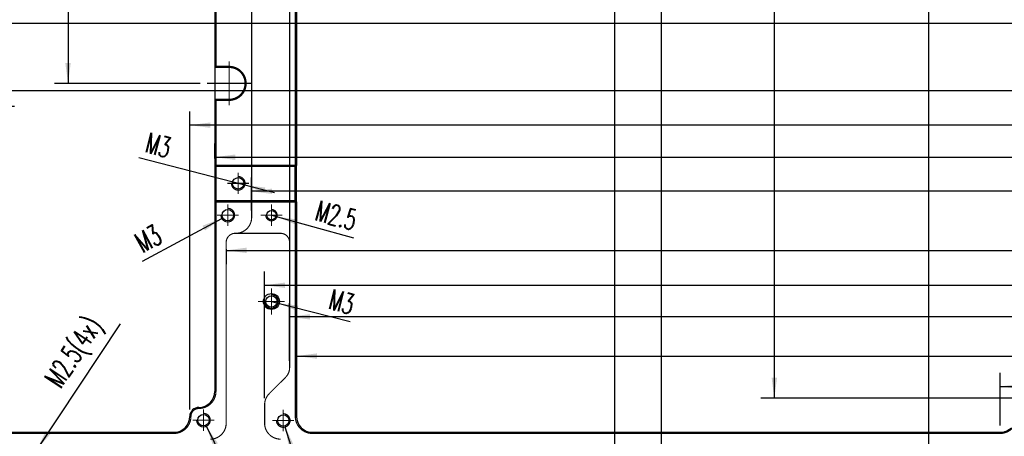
# Model space of a CAD drawing. Header units: millimetres. Extents: x 31 to 872, y 29 to 623.
# Tile 5 of 29: x 233 to 377, y 221 to 282. Entities that reach past the tile are written whole.
import ezdxf

# ---------------------------------------------------------------- set-up
doc = ezdxf.new("R2010")
doc.units = ezdxf.units.MM
for name, pattern in [('DASHED', [15, 7, -8]), ('DOT_CENTER', [14, 12, -1, 0, -1]), ('PHANTOM', [13, 10, -1, 0, -1, 0, -1])]:
    doc.linetypes.add(name, pattern=pattern)
doc.layers.add('1', color=7, linetype='Continuous')
doc.styles.add('CONVERTER_11', font='txt.shx', dxfattribs={"width": 0.63})
doc.dimstyles.new('ME10_DIM_100', dxfattribs={"dimtxt": 4.5, "dimasz": 4.5, "dimexe": 3, "dimexo": 1.5, "dimgap": 1.5, "dimtad": 1, "dimdsep": 46, "dimtxsty": 'CONVERTER_11', "dimsah": 1, "dimcen": 0.09, "dimclrd": 3, "dimclre": 3, "dimclrt": 3, "dimadec": 0, "dimazin": 0, "dimtfac": 1, "dimtdec": 4, "dimtix": 1, "dimtmove": 0, "dimatfit": 3, "dimfxl": 1, "dimtolj": 1, "dimtzin": 0, "dimarcsym": 0})
doc.dimstyles.new('ME10_DIM_107', dxfattribs={"dimtxt": 4.5, "dimasz": 4.5, "dimexe": 3, "dimexo": 1.5, "dimgap": 1.5, "dimtad": 1, "dimdsep": 46, "dimtxsty": 'CONVERTER_11', "dimsah": 1, "dimcen": 0.09, "dimclrd": 3, "dimclre": 3, "dimclrt": 3, "dimadec": 0, "dimazin": 0, "dimtfac": 1, "dimtdec": 4, "dimtix": 1, "dimtmove": 0, "dimatfit": 3, "dimfxl": 1, "dimtolj": 1, "dimtzin": 0, "dimarcsym": 0})
doc.dimstyles.new('ME10_DIM_111', dxfattribs={"dimtxt": 4.5, "dimasz": 4.5, "dimexe": 3, "dimexo": 1.5, "dimgap": 1.5, "dimtad": 1, "dimdsep": 46, "dimtxsty": 'CONVERTER_11', "dimsah": 1, "dimcen": 0.09, "dimclrd": 3, "dimclre": 3, "dimclrt": 3, "dimadec": 0, "dimazin": 0, "dimtfac": 1, "dimtdec": 4, "dimtix": 1, "dimtmove": 0, "dimatfit": 3, "dimfxl": 1, "dimtolj": 1, "dimtzin": 0, "dimarcsym": 0})
doc.dimstyles.new('ME10_DIM_131', dxfattribs={"dimtxt": 4.5, "dimasz": 4.5, "dimexe": 3, "dimexo": 1.5, "dimgap": 1.5, "dimtad": 1, "dimdsep": 46, "dimtxsty": 'CONVERTER_11', "dimsah": 1, "dimcen": 0.09, "dimclrd": 3, "dimclre": 3, "dimclrt": 3, "dimadec": 0, "dimazin": 0, "dimtfac": 1, "dimtdec": 4, "dimtix": 1, "dimtmove": 0, "dimatfit": 3, "dimfxl": 1, "dimtolj": 1, "dimtzin": 0, "dimarcsym": 0})
doc.dimstyles.new('ME10_DIM_147', dxfattribs={"dimtxt": 4.5, "dimasz": 4.5, "dimexe": 3, "dimexo": 1.5, "dimgap": 1.5, "dimtad": 1, "dimdsep": 46, "dimtxsty": 'CONVERTER_11', "dimsah": 1, "dimcen": 0.09, "dimclrd": 3, "dimclre": 3, "dimclrt": 3, "dimadec": 0, "dimazin": 0, "dimtfac": 1, "dimtdec": 4, "dimtix": 1, "dimtmove": 0, "dimatfit": 3, "dimfxl": 1, "dimtolj": 1, "dimtzin": 0, "dimarcsym": 0})
doc.dimstyles.new('ME10_DIM_148', dxfattribs={"dimtxt": 4.5, "dimasz": 4.5, "dimexe": 3, "dimexo": 1.5, "dimgap": 1.5, "dimtad": 1, "dimdsep": 46, "dimtxsty": 'CONVERTER_11', "dimsah": 1, "dimcen": 0.09, "dimclrd": 3, "dimclre": 3, "dimclrt": 3, "dimadec": 0, "dimazin": 0, "dimtfac": 1, "dimtdec": 4, "dimtix": 1, "dimtmove": 0, "dimatfit": 3, "dimfxl": 1, "dimtolj": 1, "dimtzin": 0, "dimarcsym": 0})
doc.dimstyles.new('ME10_DIM_74', dxfattribs={"dimtxt": 4.5, "dimasz": 4.5, "dimexe": 3, "dimexo": 1.5, "dimgap": 1.5, "dimtad": 1, "dimdsep": 46, "dimtxsty": 'CONVERTER_11', "dimsah": 1, "dimcen": 0.09, "dimclrd": 3, "dimclre": 3, "dimclrt": 3, "dimadec": 0, "dimazin": 0, "dimtfac": 1, "dimtdec": 4, "dimtix": 1, "dimtmove": 0, "dimatfit": 3, "dimfxl": 1, "dimtolj": 1, "dimtzin": 0, "dimarcsym": 0})
doc.dimstyles.new('ME10_DIM_75', dxfattribs={"dimtxt": 4.5, "dimasz": 4.5, "dimexe": 3, "dimexo": 1.5, "dimgap": 1.5, "dimtad": 1, "dimdsep": 46, "dimtxsty": 'CONVERTER_11', "dimsah": 1, "dimcen": 0.09, "dimclrd": 3, "dimclre": 3, "dimclrt": 3, "dimadec": 0, "dimazin": 0, "dimtfac": 1, "dimtdec": 4, "dimtix": 1, "dimtmove": 0, "dimatfit": 3, "dimfxl": 1, "dimtolj": 1, "dimtzin": 0, "dimarcsym": 0})
doc.dimstyles.new('ME10_DIM_76', dxfattribs={"dimtxt": 4.5, "dimasz": 4.5, "dimexe": 3, "dimexo": 1.5, "dimgap": 1.5, "dimtad": 1, "dimdsep": 46, "dimtxsty": 'CONVERTER_11', "dimsah": 1, "dimcen": 0.09, "dimclrd": 3, "dimclre": 3, "dimclrt": 3, "dimadec": 0, "dimazin": 0, "dimtfac": 1, "dimtdec": 4, "dimtix": 1, "dimtmove": 0, "dimatfit": 3, "dimfxl": 1, "dimtolj": 1, "dimtzin": 0, "dimarcsym": 0})
doc.dimstyles.new('ME10_DIM_77', dxfattribs={"dimtxt": 4.5, "dimasz": 4.5, "dimexe": 3, "dimexo": 1.5, "dimgap": 1.5, "dimtad": 1, "dimdsep": 46, "dimtxsty": 'CONVERTER_11', "dimsah": 1, "dimcen": 0.09, "dimclrd": 3, "dimclre": 3, "dimclrt": 3, "dimadec": 0, "dimazin": 0, "dimtfac": 1, "dimtdec": 4, "dimtix": 1, "dimtmove": 0, "dimatfit": 3, "dimfxl": 1, "dimtolj": 1, "dimtzin": 0, "dimarcsym": 0})
doc.dimstyles.new('ME10_DIM_78', dxfattribs={"dimtxt": 4.5, "dimasz": 4.5, "dimexe": 3, "dimexo": 1.5, "dimgap": 1.5, "dimtad": 1, "dimdec": 1, "dimdsep": 46, "dimtxsty": 'CONVERTER_11', "dimsah": 1, "dimcen": 0.09, "dimclrd": 3, "dimclre": 3, "dimclrt": 3, "dimadec": 0, "dimazin": 0, "dimtfac": 1, "dimtdec": 4, "dimtix": 1, "dimtmove": 0, "dimatfit": 3, "dimfxl": 1, "dimtolj": 1, "dimtzin": 0, "dimarcsym": 0})
doc.dimstyles.new('ME10_DIM_79', dxfattribs={"dimtxt": 4.5, "dimasz": 4.5, "dimexe": 3, "dimexo": 1.5, "dimgap": 1.5, "dimtad": 1, "dimdec": 1, "dimdsep": 46, "dimtxsty": 'CONVERTER_11', "dimsah": 1, "dimcen": 0.09, "dimclrd": 3, "dimclre": 3, "dimclrt": 3, "dimadec": 0, "dimazin": 0, "dimtfac": 1, "dimtdec": 4, "dimtix": 1, "dimtmove": 0, "dimatfit": 3, "dimfxl": 1, "dimtolj": 1, "dimtzin": 0, "dimarcsym": 0})
doc.dimstyles.new('ME10_DIM_80', dxfattribs={"dimtxt": 4.5, "dimasz": 4.5, "dimexe": 3, "dimexo": 1.5, "dimgap": 1.5, "dimtad": 1, "dimdec": 1, "dimdsep": 46, "dimtxsty": 'CONVERTER_11', "dimsah": 1, "dimcen": 0.09, "dimclrd": 3, "dimclre": 3, "dimclrt": 3, "dimadec": 0, "dimazin": 0, "dimtfac": 1, "dimtdec": 4, "dimtix": 1, "dimtmove": 0, "dimatfit": 3, "dimfxl": 1, "dimtolj": 1, "dimtzin": 0, "dimarcsym": 0})
doc.dimstyles.new('ME10_DIM_81', dxfattribs={"dimtxt": 4.5, "dimasz": 4.5, "dimexe": 3, "dimexo": 1.5, "dimgap": 1.5, "dimtad": 1, "dimdec": 1, "dimdsep": 46, "dimtxsty": 'CONVERTER_11', "dimsah": 1, "dimcen": 0.09, "dimclrd": 3, "dimclre": 3, "dimclrt": 3, "dimadec": 0, "dimazin": 0, "dimtfac": 1, "dimtdec": 4, "dimtix": 1, "dimtmove": 0, "dimatfit": 3, "dimfxl": 1, "dimtolj": 1, "dimtzin": 0, "dimarcsym": 0})
doc.dimstyles.new('ME10_DIM_82', dxfattribs={"dimtxt": 4.5, "dimasz": 4.5, "dimexe": 3, "dimexo": 1.5, "dimgap": 1.5, "dimtad": 1, "dimdec": 1, "dimdsep": 46, "dimtxsty": 'CONVERTER_11', "dimsah": 1, "dimcen": 0.09, "dimclrd": 3, "dimclre": 3, "dimclrt": 3, "dimadec": 0, "dimazin": 0, "dimtfac": 1, "dimtdec": 4, "dimtix": 1, "dimtmove": 0, "dimatfit": 3, "dimfxl": 1, "dimtolj": 1, "dimtzin": 0, "dimarcsym": 0})

# ---------------------------------------------------------------- blocks, each defined once
blk = doc.blocks.new('C_-C__13')
at = {"layer": '1', "color": 4, "linetype": 'PHANTOM', "const_width": 0.35}
blk.add_lwpolyline([(549.14, 734.64), (549.14, 185.59)], dxfattribs=at)
blk = doc.blocks.new('E8027-24150__34', base_point=(273.17, 207.52))
at = {"color": 7, "linetype": 'Continuous'}
for p, q in [((392.15, 462.05), (392.15, 390.99)), ((410.1, 462.05), (410.1, 390.99)), ((392.15, 390.99), (392.4, 390.74)), ((392.15, 390.99), (392.15, 382.99)), ((410.1, 390.99), (392.15, 390.99)), ((392.4, 390.74), (392.4, 383.24)), ((409.85, 390.74), (392.4, 390.74)), ((410.1, 390.99), (409.85, 390.74)), ((409.85, 383.24), (409.85, 390.74)), ((410.1, 382.99), (410.1, 390.99)), ((392.4, 383.24), (392.15, 382.99)), ((392.15, 382.99), (392.15, 341.25)), ((392.15, 382.99), (410.1, 382.99)), ((392.4, 383.24), (409.85, 383.24)), ((410.1, 382.99), (409.85, 383.24)), ((410.1, 382.99), (410.1, 335.75)), ((306, 332.25), (383.15, 332.25)), ((413.6, 332.25), (564.85, 332.25))]:
    blk.add_line(p, q, dxfattribs=at)
at = {"color": 1, "linetype": 'DASHED', "const_width": 0.25}
for points in [[(392.4, 462.3), (392.4, 412.8)], [(409.85, 462.3), (409.85, 390.74)], [(408.6, 455.31), (408.6, 374.05)], [(400.25, 379.55), (400.25, 433.5)], [(392.4, 412.8), (392.15, 412.55)], [(392.15, 412.55), (395.3, 412.55)], [(395.3, 412.8), (392.4, 412.8)], [(395.3, 412.55), (395.3, 412.8)], [(395.3, 405.55), (392.15, 405.55)], [(392.4, 405.3), (392.15, 405.55)], [(392.4, 405.3), (395.3, 405.3)], [(392.4, 405.3), (392.4, 390.74)], [(395.3, 405.55), (395.3, 405.3)], [(392.4, 383.24), (392.4, 341.25)], [(409.85, 383.24), (409.85, 335.75)], [(396.75, 376.05), (396.65, 376.05)], [(406.6, 376.05), (396.75, 376.05)], [(394.65, 374.05), (394.65, 334.25)], [(408.6, 374.05), (408.6, 346.49)], [(407.72, 344.37), (404.13, 340.78)], [(392.15, 341.25), (392.4, 341.25)], [(388.65, 337.75), (388.65, 337.5)], [(403.1, 334.25), (403.1, 338.3)], [(386.65, 335.75), (386.9, 335.75)], [(410.1, 335.75), (409.85, 335.75)], [(306, 332), (383.15, 332)], [(383.15, 332.25), (383.15, 332)], [(413.6, 332.25), (413.6, 332)], [(564.85, 332), (413.6, 332)], [(564.85, 332.25), (564.85, 332)]]:
    blk.add_lwpolyline(points, dxfattribs=at)
for points in [[(395.3, 405.3, 1), (395.3, 412.8, 1)], [(395.3, 405.55, 1), (395.3, 412.55, 1)], [(396.75, 376.05, 0.414214), (400.25, 379.55, 0.414214)], [(396.65, 376.05, 0.414214), (394.65, 374.05, 0.414214)], [(408.6, 374.05, 0.414214), (406.6, 376.05, 0.414214)], [(407.72, 344.37, 0.198912), (408.6, 346.49, 0.198912)], [(388.65, 337.5, 0.414214), (392.4, 341.25, 0.414214)], [(404.13, 340.78, 0.198912), (403.1, 338.3, 0.198912)], [(383.15, 332, 0.414214), (386.9, 335.75, 0.414214)], [(388.65, 337.5, 0.414214), (386.9, 335.75, 0.414214)], [(409.85, 335.75, 0.414214), (413.6, 332, 0.414214)], [(391.15, 330.75, 0.414214), (394.65, 334.25, 0.414214)], [(403.1, 334.25, 0.414214), (406.6, 330.75, 0.414214)], [(564.85, 332, 0.198912), (567.5, 333.1, 0.198912)]]:
    blk.add_lwpolyline(points, format="xyb", dxfattribs=at)
at = {"color": 7, "linetype": 'Continuous'}
for centre, radius in [((397.3, 387.05), 1.25), ((395, 380.05), 1.25), ((404.6, 380.05), 1.05), ((404.6, 361.05), 1.75), ((404.6, 361.05), 1.25), ((389.65, 334.93), 1.25), ((407.2, 334.85), 1.25)]:
    blk.add_circle(centre, radius, dxfattribs=at)
for centre, radius, start, end in [((388.65, 341.25), 3.5, 270, 0), ((383.15, 335.75), 3.5, 270, 0), ((388.65, 335.75), 2, 90, 180), ((413.6, 335.75), 3.5, 180, 270), ((564.85, 335.75), 3.5, 270, 315)]:
    blk.add_arc(centre, radius, start, end, dxfattribs=at)
at = {"layer": '1', "color": 1, "linetype": 'DOT_CENTER', "const_width": 0.25}
for points in [[(395.3, 413.9), (395.3, 404.2)], [(400.15, 409.05), (390.45, 409.05)], [(397.3, 389.42), (397.3, 384.67)], [(399.67, 387.05), (394.92, 387.05)], [(395, 382.42), (395, 377.67)], [(404.6, 382.42), (404.6, 377.67)], [(397.37, 380.05), (392.62, 380.05)], [(406.97, 380.05), (402.22, 380.05)], [(404.6, 363.97), (404.6, 358.12)], [(407.52, 361.05), (401.67, 361.05)], [(389.65, 337.3), (389.65, 332.55)], [(407.2, 337.22), (407.2, 332.47)], [(392.02, 334.93), (387.27, 334.93)], [(409.57, 334.85), (404.82, 334.85)]]:
    blk.add_lwpolyline(points, dxfattribs=at)
at = {"layer": '1', "color": 3, "linetype": 'Continuous', "const_width": 0.25}
for points in [[(395.8, 387.05, 2.414214), (397.3, 388.55, 2.414214)], [(393.5, 380.05, 2.414214), (395, 381.55, 2.414214)], [(403.35, 380.05, 2.414214), (404.6, 381.3, 2.414214)], [(403.1, 361.05, 2.414214), (404.6, 362.55, 2.414214)], [(388.15, 334.93, 2.414214), (389.65, 336.43, 2.414214)], [(405.7, 334.85, 2.414214), (407.2, 336.35, 2.414214)]]:
    blk.add_lwpolyline(points, format="xyb", dxfattribs=at)
blk = doc.blocks.new('*D99')
at = {"layer": '1', "color": 3, "linetype": 'Continuous'}
for p, q in [((297, 351.05), (297, 425.24)), ((849.6, 351.05), (849.6, 425.24)), ((849.6, 422.24), (297, 422.24))]:
    blk.add_line(p, q, dxfattribs=at)
at = {"layer": '1', "color": 3}
for points in [[(301.5, 422.83), (301.5, 421.65), (297, 422.24)], [(845.1, 421.65), (845.1, 422.83), (849.6, 422.24)]]:
    blk.add_solid(points, dxfattribs=at)
at = {"layer": '1', "color": 3, "insert": (583.68, 423.74), "char_height": 4.5, "attachment_point": 7, "rotation": 0.0001, "line_spacing_factor": 0.60024, "style": 'CONVERTER_11'}
blk.add_mtext('552.6', dxfattribs=at)
blk = doc.blocks.new('*D100')
at = {"layer": '1', "color": 3, "linetype": 'Continuous'}
for p, q in [((302.5, 337.25), (302.5, 410.5)), ((844.1, 337.25), (844.1, 410.5)), ((302.5, 407.5), (844.1, 407.5))]:
    blk.add_line(p, q, dxfattribs=at)
at = {"layer": '1', "color": 3}
for points in [[(307, 408.09), (307, 406.91), (302.5, 407.5)], [(839.6, 406.91), (839.6, 408.09), (844.1, 407.5)]]:
    blk.add_solid(points, dxfattribs=at)
at = {"layer": '1', "color": 3, "insert": (584.23, 409), "char_height": 4.5, "attachment_point": 7, "rotation": 0.0001, "line_spacing_factor": 0.60024, "style": 'CONVERTER_11'}
blk.add_mtext('541.6', dxfattribs=at)
blk = doc.blocks.new('*D101')
at = {"layer": '1', "color": 3, "linetype": 'Continuous'}
for p, q in [((386.65, 337.25), (386.65, 402.86)), ((759.95, 337.25), (759.95, 402.86)), ((759.95, 399.86), (386.65, 399.86))]:
    blk.add_line(p, q, dxfattribs=at)
at = {"layer": '1', "color": 3}
for points in [[(391.15, 400.45), (391.15, 399.27), (386.65, 399.86)], [(755.45, 399.27), (755.45, 400.45), (759.95, 399.86)]]:
    blk.add_solid(points, dxfattribs=at)
at = {"layer": '1', "color": 3, "insert": (583.75, 401.36), "char_height": 4.5, "attachment_point": 7, "rotation": 0.0001, "line_spacing_factor": 0.60024, "style": 'CONVERTER_11'}
blk.add_mtext('373.3', dxfattribs=at)
blk = doc.blocks.new('*D102')
at = {"layer": '1', "color": 3, "linetype": 'Continuous'}
for p, q in [((392.15, 392.49), (392.15, 395.81)), ((754.45, 392.49), (754.45, 395.81)), ((392.15, 392.81), (754.45, 392.81))]:
    blk.add_line(p, q, dxfattribs=at)
at = {"layer": '1', "color": 3}
for points in [[(396.65, 393.4), (396.65, 392.21), (392.15, 392.81)], [(749.95, 392.21), (749.95, 393.4), (754.45, 392.81)]]:
    blk.add_solid(points, dxfattribs=at)
at = {"layer": '1', "color": 3, "insert": (584.06, 394.31), "char_height": 4.5, "attachment_point": 7, "rotation": 0.0001, "line_spacing_factor": 0.60024, "style": 'CONVERTER_11'}
blk.add_mtext('362.3', dxfattribs=at)
blk = doc.blocks.new('*D103')
at = {"layer": '1', "color": 3, "linetype": 'Continuous'}
for p, q in [((394.65, 372.55), (394.65, 369.3)), ((751.95, 372.55), (751.95, 369.3)), ((394.65, 372.3), (751.95, 372.3))]:
    blk.add_line(p, q, dxfattribs=at)
at = {"layer": '1', "color": 3}
for points in [[(399.15, 372.9), (399.15, 371.71), (394.65, 372.3)], [(747.45, 371.71), (747.45, 372.9), (751.95, 372.3)]]:
    blk.add_solid(points, dxfattribs=at)
at = {"layer": '1', "color": 3, "insert": (586.83, 373.8), "char_height": 4.5, "attachment_point": 7, "rotation": 0.0001, "line_spacing_factor": 0.60024, "style": 'CONVERTER_11'}
blk.add_mtext('357.3', dxfattribs=at)
blk = doc.blocks.new('*D104')
at = {"layer": '1', "color": 3, "linetype": 'Continuous'}
for p, q in [((400.25, 381.05), (400.25, 388.31)), ((746.35, 381.05), (746.35, 388.31)), ((746.35, 385.31), (400.25, 385.31))]:
    blk.add_line(p, q, dxfattribs=at)
at = {"layer": '1', "color": 3}
for points in [[(404.75, 385.9), (404.75, 384.71), (400.25, 385.31)], [(741.85, 384.71), (741.85, 385.9), (746.35, 385.31)]]:
    blk.add_solid(points, dxfattribs=at)
at = {"layer": '1', "color": 3, "insert": (584.54, 386.81), "char_height": 4.5, "attachment_point": 7, "rotation": 0.0001, "line_spacing_factor": 0.60024, "style": 'CONVERTER_11'}
blk.add_mtext('346.1', dxfattribs=at)
blk = doc.blocks.new('*D105')
at = {"layer": '1', "color": 3, "linetype": 'Continuous'}
for p, q in [((403.1, 339.8), (403.1, 367.62)), ((743.5, 339.8), (743.5, 367.62)), ((403.1, 364.62), (743.5, 364.62))]:
    blk.add_line(p, q, dxfattribs=at)
at = {"layer": '1', "color": 3}
for points in [[(407.6, 365.22), (407.6, 364.03), (403.1, 364.62)], [(739, 364.03), (739, 365.22), (743.5, 364.62)]]:
    blk.add_solid(points, dxfattribs=at)
at = {"layer": '1', "color": 3, "insert": (586.45, 366.12), "char_height": 4.5, "attachment_point": 7, "rotation": 0.0001, "line_spacing_factor": 0.60024, "style": 'CONVERTER_11'}
blk.add_mtext('340.4', dxfattribs=at)
blk = doc.blocks.new('*D106')
at = {"layer": '1', "color": 3, "linetype": 'Continuous'}
for p, q in [((408.6, 347.99), (408.6, 360.68)), ((738, 347.99), (738, 360.68)), ((738, 357.68), (408.6, 357.68))]:
    blk.add_line(p, q, dxfattribs=at)
at = {"layer": '1', "color": 3}
for points in [[(413.1, 358.27), (413.1, 357.08), (408.6, 357.68)], [(733.5, 357.08), (733.5, 358.27), (738, 357.68)]]:
    blk.add_solid(points, dxfattribs=at)
at = {"layer": '1', "color": 3, "insert": (586.38, 359.18), "char_height": 4.5, "attachment_point": 7, "rotation": 0.0001, "line_spacing_factor": 0.60024, "style": 'CONVERTER_11'}
blk.add_mtext('329.4', dxfattribs=at)
blk = doc.blocks.new('*D107')
at = {"layer": '1', "color": 3, "linetype": 'Continuous'}
for p, q in [((410.1, 337.25), (410.1, 352.04)), ((736.5, 337.25), (736.5, 352.04)), ((410.1, 349.04), (736.5, 349.04))]:
    blk.add_line(p, q, dxfattribs=at)
at = {"layer": '1', "color": 3}
for points in [[(414.6, 349.63), (414.6, 348.45), (410.1, 349.04)], [(732, 348.45), (732, 349.63), (736.5, 349.04)]]:
    blk.add_solid(points, dxfattribs=at)
at = {"layer": '1', "color": 3, "insert": (585.5, 350.54), "char_height": 4.5, "attachment_point": 7, "rotation": 0.0001, "line_spacing_factor": 0.60024, "style": 'CONVERTER_11'}
blk.add_mtext('326.4', dxfattribs=at)
blk = doc.blocks.new('*D125')
at = {"layer": '1', "color": 3, "linetype": 'Continuous'}
for p, q in [((388.95, 523.05), (356.87, 523.05)), ((359.87, 523.05), (359.87, 409.05)), ((388.95, 409.05), (356.87, 409.05))]:
    blk.add_line(p, q, dxfattribs=at)
at = {"layer": '1', "color": 3}
for points in [[(360.47, 518.55), (359.28, 518.55), (359.87, 523.05)], [(359.28, 413.55), (360.47, 413.55), (359.87, 409.05)]]:
    blk.add_solid(points, dxfattribs=at)
at = {"layer": '1', "color": 3, "insert": (358.37, 454.22), "char_height": 4.5, "attachment_point": 7, "rotation": 90, "line_spacing_factor": 0.60024, "style": 'CONVERTER_11'}
blk.add_mtext('114', dxfattribs=at)
blk = doc.blocks.new('*D132')
at = {"layer": '1', "color": 3, "linetype": 'Continuous'}
for p, q in [((406.02, 592.35), (518.2, 592.35)), ((515.2, 592.35), (515.2, 339.75)), ((734.72, 339.75), (512.2, 339.75))]:
    blk.add_line(p, q, dxfattribs=at)
at = {"layer": '1', "color": 3}
for points in [[(515.8, 587.85), (514.61, 587.85), (515.2, 592.35)], [(514.61, 344.25), (515.8, 344.25), (515.2, 339.75)]]:
    blk.add_solid(points, dxfattribs=at)
at = {"layer": '1', "color": 3, "insert": (511.57, 439.79), "char_height": 4.5, "attachment_point": 7, "rotation": 90, "line_spacing_factor": 0.60024, "style": 'CONVERTER_11'}
blk.add_mtext('252.6', dxfattribs=at)
blk = doc.blocks.new('*D136')
at = {"layer": '1', "color": 3, "linetype": 'Continuous'}
for p, q in [((390.62, 536.05), (342.12, 536.05)), ((345.12, 536.05), (345.12, 404.05)), ((291.12, 404.05), (348.12, 404.05))]:
    blk.add_line(p, q, dxfattribs=at)
at = {"layer": '1', "color": 3}
for points in [[(345.71, 531.55), (344.53, 531.55), (345.12, 536.05)], [(344.53, 408.55), (345.71, 408.55), (345.12, 404.05)]]:
    blk.add_solid(points, dxfattribs=at)
at = {"layer": '1', "color": 3, "insert": (341.48, 453.15), "char_height": 4.5, "attachment_point": 7, "rotation": 90, "line_spacing_factor": 0.60024, "style": 'CONVERTER_11'}
blk.add_mtext('132', dxfattribs=at)
blk = doc.blocks.new('*D156')
at = {"layer": '1', "color": 3, "linetype": 'Continuous'}
for p, q in [((564.85, 333.75), (564.85, 345.35)), ((581.75, 333.75), (581.75, 345.35)), ((564.85, 342.35), (581.75, 342.35)), ((581.75, 342.35), (593.87, 342.35))]:
    blk.add_line(p, q, dxfattribs=at)
at = {"layer": '1', "color": 3}
for points in [[(569.35, 342.95), (569.35, 341.76), (564.85, 342.35)], [(577.25, 341.76), (577.25, 342.95), (581.75, 342.35)]]:
    blk.add_solid(points, dxfattribs=at)
at = {"layer": '1', "color": 3, "insert": (586.23, 343.85), "char_height": 4.5, "attachment_point": 7, "rotation": 0.0001, "line_spacing_factor": 0.60024, "style": 'CONVERTER_11'}
blk.add_mtext('16.9', dxfattribs=at)
blk = doc.blocks.new('*D172')
at = {"layer": '1', "color": 3, "linetype": 'Continuous'}
for p, q in [((495.76, 656.9), (487.37, 656.9)), ((490.37, 275.2), (490.37, 656.9)), ((495.49, 275.2), (487.37, 275.2))]:
    blk.add_line(p, q, dxfattribs=at)
at = {"layer": '1', "color": 3}
for points in [[(490.96, 652.4), (489.78, 652.4), (490.37, 656.9)], [(489.78, 279.7), (490.96, 279.7), (490.37, 275.2)]]:
    blk.add_solid(points, dxfattribs=at)
at = {"layer": '1', "color": 3, "insert": (486.73, 442.93), "char_height": 4.5, "attachment_point": 7, "rotation": 90, "line_spacing_factor": 0.60024, "style": 'CONVERTER_11'}
blk.add_mtext('381.7', dxfattribs=at)
blk = doc.blocks.new('*D173')
at = {"layer": '1', "color": 3, "linetype": 'Continuous'}
for p, q in [((495.21, 664.9), (477.1, 664.9)), ((480.1, 267.2), (480.1, 664.9)), ((495.21, 267.2), (477.1, 267.2))]:
    blk.add_line(p, q, dxfattribs=at)
at = {"layer": '1', "color": 3}
for points in [[(480.69, 660.4), (479.5, 660.4), (480.1, 664.9)], [(479.5, 271.7), (480.69, 271.7), (480.1, 267.2)]]:
    blk.add_solid(points, dxfattribs=at)
at = {"layer": '1', "color": 3, "insert": (476.46, 442.14), "char_height": 4.5, "attachment_point": 7, "rotation": 90, "line_spacing_factor": 0.60024, "style": 'CONVERTER_11'}
blk.add_mtext('397.7', dxfattribs=at)
blk = doc.blocks.new('*D193')
at = {"layer": '1', "color": 3, "linetype": 'Continuous'}
blk.add_line((405.29, 384.99), (375.46, 392.68), dxfattribs=at)
at = {"layer": '1', "color": 3}
blk.add_solid([(403.26, 386.13), (402.96, 384.98), (398.75, 386.68)], dxfattribs=at)
at = {"layer": '1', "color": 3, "insert": (376.57, 393.94), "char_height": 4.5, "attachment_point": 7, "rotation": 345.5473, "line_spacing_factor": 0.60024, "style": 'CONVERTER_11'}
blk.add_mtext('\\C3;M\\C3;3\\C3;', dxfattribs=at)
blk = doc.blocks.new('*D194')
at = {"layer": '1', "color": 3, "linetype": 'Continuous'}
blk.add_line((376.27, 369.94), (393.68, 379.34), dxfattribs=at)
at = {"layer": '1', "color": 3}
blk.add_solid([(390, 376.68), (389.44, 377.72), (393.68, 379.34)], dxfattribs=at)
at = {"layer": '1', "color": 3, "insert": (376.23, 371.63), "char_height": 4.5, "attachment_point": 7, "rotation": 28.3486, "line_spacing_factor": 0.60024, "style": 'CONVERTER_11'}
blk.add_mtext('\\C3;M\\C3;3\\C3;', dxfattribs=at)
blk = doc.blocks.new('*D215')
at = {"layer": '1', "color": 3, "linetype": 'Continuous'}
blk.add_line((412.27, 318.74), (407.65, 333.42), dxfattribs=at)
at = {"layer": '1', "color": 3}
blk.add_solid([(409.57, 329.3), (408.44, 328.95), (407.65, 333.42)], dxfattribs=at)
at = {"layer": '1', "color": 3, "insert": (412.02, 324.51), "char_height": 4.5, "attachment_point": 7, "rotation": 287.4649, "line_spacing_factor": 0.60024, "style": 'CONVERTER_11'}
blk.add_mtext('\\C3;M\\C3;3\\C3;', dxfattribs=at)
blk = doc.blocks.new('*D216')
at = {"layer": '1', "color": 3, "linetype": 'Continuous'}
blk.add_line((395.97, 322.15), (390.31, 333.58), dxfattribs=at)
at = {"layer": '1', "color": 3}
blk.add_solid([(392.84, 329.81), (391.78, 329.29), (390.31, 333.58)], dxfattribs=at)
at = {"layer": '1', "color": 3, "insert": (394.84, 327.81), "char_height": 4.5, "attachment_point": 7, "rotation": 296.3161, "line_spacing_factor": 0.60024, "style": 'CONVERTER_11'}
blk.add_mtext('\\C3;M\\C3;3\\C3;', dxfattribs=at)
blk = doc.blocks.new('*D217')
at = {"layer": '1', "color": 3, "linetype": 'Continuous'}
blk.add_line((371.35, 356.12), (353.01, 328.44), dxfattribs=at)
at = {"layer": '1', "color": 3}
blk.add_solid([(355, 332.52), (355.99, 331.87), (353.01, 328.44)], dxfattribs=at)
at = {"layer": '1', "color": 3, "insert": (359.47, 340.9), "char_height": 4.5, "attachment_point": 7, "rotation": 56.4671, "line_spacing_factor": 0.60024, "style": 'CONVERTER_11'}
blk.add_mtext('\\C3;M\\C3;2.5\\C3;(4x)', dxfattribs=at)
blk = doc.blocks.new('*D287')
at = {"layer": '1', "color": 3, "linetype": 'Continuous'}
blk.add_line((404.6, 361.05), (421.94, 356.63), dxfattribs=at)
at = {"layer": '1', "color": 3}
blk.add_solid([(410.56, 360.14), (410.27, 358.99), (406.05, 360.68)], dxfattribs=at)
at = {"layer": '1', "color": 3, "insert": (416.9, 359.46), "char_height": 4.5, "attachment_point": 7, "rotation": 345.7074, "line_spacing_factor": 0.60024, "style": 'CONVERTER_11'}
blk.add_mtext('\\C3;M\\C3;3\\C3;', dxfattribs=at)
blk = doc.blocks.new('*D288')
at = {"layer": '1', "color": 3, "linetype": 'Continuous'}
blk.add_line((404.6, 380.05), (422.62, 375.08), dxfattribs=at)
at = {"layer": '1', "color": 3}
blk.add_solid([(410.3, 379.09), (409.99, 377.95), (405.8, 379.72)], dxfattribs=at)
at = {"layer": '1', "color": 3, "insert": (413.92, 379.03), "char_height": 4.5, "attachment_point": 7, "rotation": 344.5722, "line_spacing_factor": 0.60024, "style": 'CONVERTER_11'}
blk.add_mtext('\\C3;M\\C3;2.5\\C3;', dxfattribs=at)
blk = doc.blocks.new('Front2', base_point=(573.3, 466.05))
blk.add_blockref('E8027-24150__34', (273.175, 207.525))
at = {"layer": '1'}
for name in ['C_-C__13', '*D193', '*D288', '*D194', '*D217', '*D287', '*D216', '*D215']:
    blk.add_blockref(name, (0, 0), dxfattribs=at)
for base, p1, p2, dimstyle, picture, middle in [((480.0951, 267.2), (496.715, 664.9), (496.715, 267.2), 'ME10_DIM_148', '*D173', (474.2076, 447.8528)), ((490.3701, 275.2), (497.265, 656.9), (496.99, 275.2), 'ME10_DIM_147', '*D172', (484.4826, 448.166)), ((515.2034, 592.35), (736.2225, 339.75), (404.5225, 592.35), 'ME10_DIM_107', '*D132', (509.3159, 445.5)), ((345.1179, 536.05), (289.625, 404.05), (392.125, 536.05), 'ME10_DIM_111', '*D136', (339.2304, 456.4535)), ((359.8728, 523.0501), (390.45, 409.0499), (390.45, 523.0501), 'ME10_DIM_100', '*D125', (356.1228, 457.0578))]:
    dim = blk.add_linear_dim(base=base, p1=p1, p2=p2, angle=90, dimstyle=dimstyle, dxfattribs=at)
    dim.commit()
    dim.dimension.update_dxf_attribs({"geometry": picture, "text_midpoint": middle, "text_rotation": 90})
for base, p1, p2, dimstyle, picture, middle in [((849.6, 422.2396), (297, 349.55), (849.6, 349.55), 'ME10_DIM_74', '*D99', (589.3854, 425.9896)), ((392.15, 392.8054), (754.45, 390.995), (392.15, 390.995), 'ME10_DIM_77', '*D102', (589.774, 396.5554)), ((746.35, 385.3054), (400.25, 379.55), (746.35, 379.55), 'ME10_DIM_79', '*D104', (589.774, 389.0554)), ((394.65, 372.3026), (751.95, 374.05), (394.65, 374.05), 'ME10_DIM_78', '*D103', (592.5366, 376.0526)), ((403.1, 364.6246), (743.5, 338.3003), (403.1, 338.3003), 'ME10_DIM_80', '*D105', (592.1579, 368.3746)), ((738, 357.6751), (408.6, 346.4926), (738, 346.4926), 'ME10_DIM_81', '*D106', (592.0875, 361.4251)), ((410.1, 349.0405), (736.5, 335.75), (410.1, 335.75), 'ME10_DIM_82', '*D107', (591.208, 352.7905))]:
    dim = blk.add_linear_dim(base=base, p1=p1, p2=p2, dimstyle=dimstyle, dxfattribs=at)
    dim.commit()
    dim.dimension.update_dxf_attribs({"geometry": picture, "text_midpoint": middle, "text_rotation": 0.000139})
for p1, p2, distance, dimstyle, picture, middle in [((844.1, 335.75), (302.5, 335.75), -71.7508, 'ME10_DIM_75', '*D100', (589.4713, 411.2508)), ((386.65, 335.75), (759.95, 335.75), 64.1087, 'ME10_DIM_76', '*D101', (589.4564, 403.6087)), ((581.7497, 332.25), (564.8503, 332.25), -10.1048, 'ME10_DIM_131', '*D156', (590.0477, 346.1048))]:
    dim = blk.add_aligned_dim(p1=p1, p2=p2, distance=distance, dimstyle=dimstyle, dxfattribs=at)
    dim.commit()
    dim.dimension.update_dxf_attribs({"geometry": picture, "text_midpoint": middle, "text_rotation": 0.000139})

msp = doc.modelspace()

# ---------------------------------------------------------------- block references
at = {"xscale": 0.66666666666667, "yscale": 0.66666666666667, "zscale": 0.66666666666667}
msp.add_blockref('Front2', (382.2, 310.7), dxfattribs=at)

doc.saveas('drawing.dxf')
